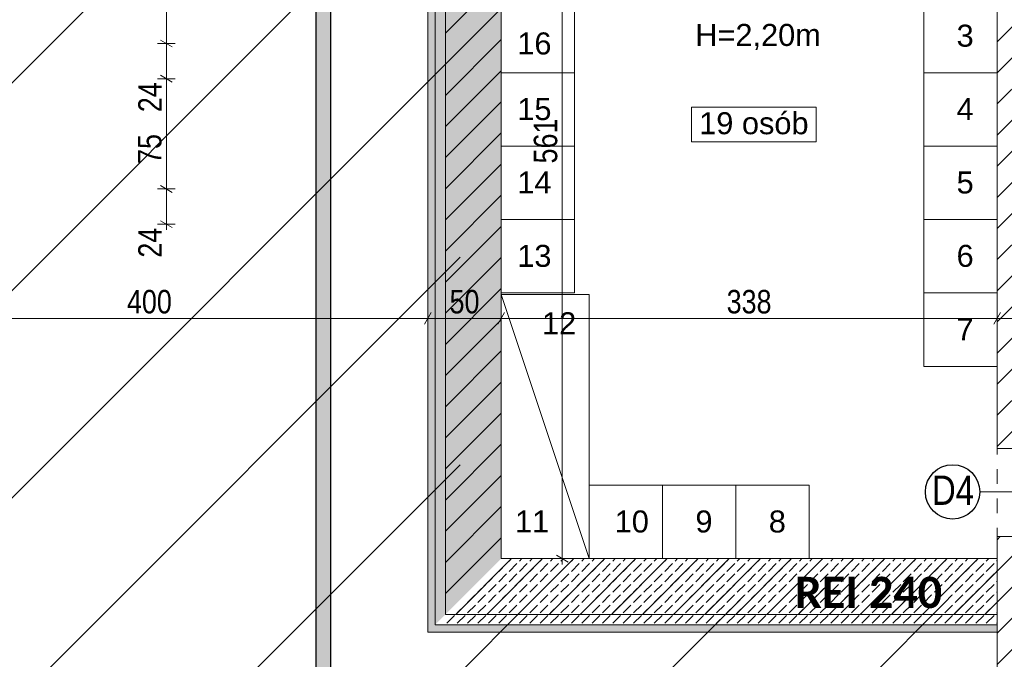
# Model space of a CAD drawing. Header units: centimetres. Extents: x 18292 to 3593338517, y 11794 to 62103.
# Tile 12 of 147: x 28190 to 28861, y 54076 to 54512. Entities that reach past the tile are written whole.
import ezdxf

# ---------------------------------------------------------------- set-up
doc = ezdxf.new("R2010")
doc.units = ezdxf.units.CM
doc.header["$MEASUREMENT"] = 0
doc.linetypes.add('Dashed-002', pattern=[20, 10, -10])
for name, color, linetype in [('410-Fundamenty', 7, 'Continuous'), ('499-Wymiary i opisy', 7, 'Continuous'), ('__PROJEKTOWANE', 7, 'Continuous'), ('__PROJEKTOWANE_WYPOSAŻENIE', 7, 'Continuous'), ('MF_KRESKOWANIE', 7, 'Continuous'), ('MF_OKNA', 7, 'Continuous'), ('MF_przerywana', 7, 'Continuous'), ('MF_SCIANY_KONSTR', 7, 'Continuous')]:
    doc.layers.add(name, color=color, linetype=linetype)
doc.styles.add('GENERATED_STYLE_1', font='txt')
doc.styles.add('GENERATED_STYLE_2', font='txt')
doc.styles.add('GENERATED_STYLE_4', font='txt')
doc.styles.add('GENERATED_STYLE_8', font='txt')
doc.dimstyles.new('GENERATED_STYLE__1', dxfattribs={"dimtxt": 16, "dimasz": 6.08, "dimexe": 0.18, "dimexo": 0.0625, "dimgap": 0.09, "dimtad": 1, "dimtih": 1, "dimtoh": 1, "dimdec": 0, "dimzin": 0, "dimdsep": 46, "dimtxsty": 'GENERATED_STYLE_4', "dimblk": 'ARROWHEAD_2', "dimblk1": 'ARROWHEAD_2', "dimblk2": 'ARROWHEAD_2', "dimcen": 0.09, "dimse1": 1, "dimse2": 1, "dimclrd": 7, "dimclre": 7, "dimclrt": 7, "dimadec": 0, "dimazin": 0, "dimtfac": 1, "dimtdec": 4, "dimtmove": 0, "dimatfit": 3, "dimfxl": 0, "dimtolj": 1, "dimtzin": 0, "dimarcsym": 0})
doc.dimstyles.new('GENERATED_STYLE__3', dxfattribs={"dimtxt": 16, "dimasz": 6.08, "dimexe": 0.18, "dimexo": 0.0625, "dimgap": 0.09, "dimtad": 1, "dimdec": 0, "dimzin": 0, "dimdsep": 46, "dimtxsty": 'GENERATED_STYLE_4', "dimblk": 'ARROWHEAD_2', "dimblk1": 'ARROWHEAD_2', "dimblk2": 'ARROWHEAD_2', "dimcen": 0.09, "dimse1": 1, "dimse2": 1, "dimclrd": 7, "dimclre": 7, "dimclrt": 7, "dimadec": 0, "dimazin": 0, "dimtfac": 1, "dimtdec": 4, "dimtmove": 2, "dimatfit": 3, "dimfxl": 0, "dimtolj": 1, "dimtzin": 0, "dimarcsym": 0})
doc.dimstyles.new('GENERATED_STYLE__4', dxfattribs={"dimtxt": 16, "dimasz": 6.08, "dimexe": 0.18, "dimexo": 0.0625, "dimgap": 0.09, "dimtad": 1, "dimdec": 0, "dimzin": 0, "dimdsep": 46, "dimtxsty": 'GENERATED_STYLE_4', "dimblk": 'ARROWHEAD_2', "dimblk1": 'ARROWHEAD_2', "dimblk2": 'ARROWHEAD_2', "dimcen": 0.09, "dimse1": 1, "dimse2": 1, "dimclrd": 7, "dimclre": 7, "dimclrt": 7, "dimadec": 0, "dimazin": 0, "dimtfac": 1, "dimtdec": 4, "dimtmove": 0, "dimatfit": 3, "dimfxl": 0, "dimtolj": 1, "dimtzin": 0, "dimarcsym": 0})
doc.dimstyles.new('GENERATED_STYLE__6', dxfattribs={"dimtxt": 16, "dimasz": 6.08, "dimexe": 0.18, "dimexo": 0.0625, "dimgap": 0.09, "dimtad": 1, "dimdec": 0, "dimzin": 0, "dimdsep": 46, "dimtxsty": 'GENERATED_STYLE_1', "dimblk": 'ARROWHEAD_2', "dimblk1": 'ARROWHEAD_2', "dimblk2": 'ARROWHEAD_2', "dimcen": 0.09, "dimse1": 1, "dimse2": 1, "dimclrd": 7, "dimclre": 7, "dimclrt": 7, "dimadec": 0, "dimazin": 0, "dimtfac": 1, "dimtdec": 4, "dimtmove": 0, "dimatfit": 3, "dimfxl": 0, "dimtolj": 1, "dimtzin": 0, "dimarcsym": 0})
pattern_1 = [(45, (4868174.165, 3898003.605), (-10.606601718, 10.606601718), [])]
pattern_2 = [(90, (4868174.1653, 3898003.6053), (-3.4641016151, 0), [2, -4]), (90, (4868172.4333, 3898006.6053), (-3.4641016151, 0), [2, -4]), (150, (4868174.1653, 3898005.6053), (1.7320508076, 3), [2, -4]), (150, (4868170.7012, 3898005.6053), (1.7320508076, 3), [2, -4]), (210, (4868174.1653, 3898003.6053), (-1.7320508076, 3), [2, -4]), (210, (4868170.7012, 3898003.6053), (-1.7320508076, 3), [2, -4])]
pattern_3 = [(45, (4868174.165, 3898003.605), (-7.071067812, 7.071067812), [7.5, -2.5]), (45, (4868174.165, 3898010.676), (-7.071067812, 7.071067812), [7.5, -2.5])]

# ---------------------------------------------------------------- blocks, each defined once
blk = doc.blocks.new('*D56', base_point=(4868174.17, 3898003.61))
at = {"layer": '499-Wymiary i opisy', "color": 7, "linetype": 'Continuous', "lineweight": 13}
for p, q in [((28565.47, 54705.49), (28553.47, 54705.49)), ((28555.47, 54707.8), (28563.47, 54703.18)), ((28559.47, 54144.49), (28559.47, 54705.49)), ((28565.47, 54144.49), (28553.47, 54144.49)), ((28555.47, 54146.8), (28563.47, 54142.18)), ((28559.47, 54140.58), (28559.47, 54144.49))]:
    blk.add_line(p, q, dxfattribs=at)
at = {"layer": '499-Wymiary i opisy', "color": 7, "lineweight": 13, "insert": (28556.27, 54413.75), "char_height": 16, "attachment_point": 7, "rotation": 90, "style": 'GENERATED_STYLE_4'}
blk.add_mtext('\\A1;{\\pql;\\fArial Narrow|b0|i0|c238|p34;561}', dxfattribs=at)
blk = doc.blocks.new('ARROWHEAD_2')
at = {"color": 0, "linetype": 'Continuous', "lineweight": 0}
for p, q in [((0, 0), (-1, 0)), ((-0.38, -0.66), (0.38, 0.66))]:
    blk.add_line(p, q, dxfattribs=at)
blk = doc.blocks.new('*D126', base_point=(4868174.17, 3898003.61))
at = {"layer": '499-Wymiary i opisy', "color": 7, "linetype": 'Continuous', "lineweight": 13}
for p, q in [((31251.77, 59746.49), (31239.77, 59746.49)), ((31249.77, 59744.18), (31241.77, 59748.8)), ((31245.77, 59746.49), (31245.77, 59750.41)), ((31245.77, 52927.49), (31245.77, 59746.49)), ((31251.77, 52927.49), (31239.77, 52927.49)), ((31241.77, 52929.8), (31249.77, 52925.18)), ((31245.77, 52923.58), (31245.77, 52927.49))]:
    blk.add_line(p, q, dxfattribs=at)
at = {"layer": '499-Wymiary i opisy', "color": 7, "lineweight": 13, "insert": (31242.57, 56311.39), "char_height": 16, "attachment_point": 7, "rotation": 90, "style": 'GENERATED_STYLE_1'}
blk.add_mtext('\\A1;{\\pql;\\fArial Narrow|b1|i0|c238|p34;6\xa0819}', dxfattribs=at)
blk = doc.blocks.new('*D128', base_point=(4868174.17, 3898003.61))
at = {"layer": '499-Wymiary i opisy', "color": 7, "linetype": 'Continuous', "lineweight": 13}
for p, q in [((31221.77, 54094.49), (31209.77, 54094.49)), ((31211.77, 54096.8), (31219.77, 54092.18)), ((31215.77, 53077.49), (31215.77, 54094.49)), ((31221.77, 53077.49), (31209.77, 53077.49)), ((31211.77, 53079.8), (31219.77, 53075.18))]:
    blk.add_line(p, q, dxfattribs=at)
at = {"layer": '499-Wymiary i opisy', "color": 7, "lineweight": 13, "insert": (31212.57, 53562.95), "char_height": 16, "attachment_point": 7, "rotation": 90, "style": 'GENERATED_STYLE_4'}
blk.add_mtext('\\A1;{\\pql;\\fArial Narrow|b0|i0|c238|p34;1\xa0017}', dxfattribs=at)
blk = doc.blocks.new('*D136', base_point=(4868174.17, 3898003.61))
at = {"layer": '499-Wymiary i opisy', "color": 7, "linetype": 'Continuous', "lineweight": 13}
for p, q in [((31191.77, 54094.49), (31179.77, 54094.49)), ((31181.77, 54096.8), (31189.77, 54092.18)), ((31185.77, 53077.49), (31185.77, 54094.49)), ((31191.77, 53077.49), (31179.77, 53077.49)), ((31181.77, 53079.8), (31189.77, 53075.18))]:
    blk.add_line(p, q, dxfattribs=at)
at = {"layer": '499-Wymiary i opisy', "color": 7, "lineweight": 13, "insert": (31182.57, 53562.95), "char_height": 16, "attachment_point": 7, "rotation": 90, "style": 'GENERATED_STYLE_4'}
blk.add_mtext('\\A1;{\\pql;\\fArial Narrow|b0|i0|c238|p34;1\xa0017}', dxfattribs=at)
blk = doc.blocks.new('*D231', base_point=(4868174.17, 3898003.61))
at = {"layer": '499-Wymiary i opisy', "color": 7, "linetype": 'Continuous', "lineweight": 13}
for p, q in [((28070.19, 54312.15), (28065.57, 54304.15)), ((28067.88, 54302.15), (28067.88, 54314.15)), ((28470.19, 54312.15), (28465.57, 54304.15)), ((28467.88, 54302.15), (28467.88, 54314.15)), ((28067.88, 54308.15), (28467.88, 54308.15))]:
    blk.add_line(p, q, dxfattribs=at)
at = {"layer": '499-Wymiary i opisy', "color": 7, "lineweight": 13, "char_height": 16, "attachment_point": 7, "style": 'GENERATED_STYLE_4'}
for s, insert in [('\\A1;{\\pql;\\fArial Narrow|b0|i0|c238|p34;24}', (28070.19, 54311.35)), ('\\A1;{\\pql;\\fArial Narrow|b0|i0|c238|p34;400}', (28262.76, 54311.35))]:
    blk.add_mtext(s, dxfattribs=dict(at, insert=insert))
blk = doc.blocks.new('*D232', base_point=(4868174.17, 3898003.61))
at = {"layer": '499-Wymiary i opisy', "color": 7, "linetype": 'Continuous', "lineweight": 13}
for p, q in [((28470.19, 54312.15), (28465.57, 54304.15)), ((28467.88, 54302.15), (28467.88, 54314.15)), ((28520.19, 54312.15), (28515.57, 54304.15)), ((28517.88, 54302.15), (28517.88, 54314.15)), ((28467.88, 54308.15), (28517.88, 54308.15))]:
    blk.add_line(p, q, dxfattribs=at)
at = {"layer": '499-Wymiary i opisy', "color": 7, "lineweight": 13, "insert": (28482.64, 54311.35), "char_height": 16, "attachment_point": 7, "style": 'GENERATED_STYLE_4'}
blk.add_mtext('\\A1;{\\pql;\\fArial Narrow|b0|i0|c238|p34;50}', dxfattribs=at)
blk = doc.blocks.new('*D233', base_point=(4868174.17, 3898003.61))
at = {"layer": '499-Wymiary i opisy', "color": 7, "linetype": 'Continuous', "lineweight": 13}
for p, q in [((28520.19, 54312.15), (28515.57, 54304.15)), ((28517.88, 54302.15), (28517.88, 54314.15)), ((28858.19, 54312.15), (28853.57, 54304.15)), ((28855.88, 54302.15), (28855.88, 54314.15)), ((28517.88, 54308.15), (28855.88, 54308.15))]:
    blk.add_line(p, q, dxfattribs=at)
at = {"layer": '499-Wymiary i opisy', "color": 7, "lineweight": 13, "insert": (28671.52, 54311.35), "char_height": 16, "attachment_point": 7, "style": 'GENERATED_STYLE_4'}
blk.add_mtext('\\A1;{\\pql;\\fArial Narrow|b0|i0|c238|p34;338}', dxfattribs=at)
blk = doc.blocks.new('*D234', base_point=(4868174.17, 3898003.61))
at = {"layer": '499-Wymiary i opisy', "color": 7, "linetype": 'Continuous', "lineweight": 13}
for p, q in [((28858.19, 54312.15), (28853.57, 54304.15)), ((28855.88, 54302.15), (28855.88, 54314.15)), ((28900.19, 54312.15), (28895.57, 54304.15)), ((28897.88, 54302.15), (28897.88, 54314.15)), ((28855.88, 54308.15), (28897.88, 54308.15))]:
    blk.add_line(p, q, dxfattribs=at)
at = {"layer": '499-Wymiary i opisy', "color": 7, "lineweight": 13, "insert": (28866.64, 54311.35), "char_height": 16, "attachment_point": 7, "style": 'GENERATED_STYLE_4'}
blk.add_mtext('\\A1;{\\pql;\\fArial Narrow|b0|i0|c238|p34;42}', dxfattribs=at)
blk = doc.blocks.new('*D261', base_point=(4868174.17, 3898003.61))
at = {"layer": '499-Wymiary i opisy', "color": 7, "linetype": 'Continuous', "lineweight": 13}
for p, q in [((28295.66, 54396.36), (28283.66, 54396.36)), ((28285.66, 54398.67), (28293.66, 54394.05)), ((28289.66, 54372.36), (28289.66, 54396.36)), ((28295.66, 54372.36), (28283.66, 54372.36)), ((28285.66, 54374.67), (28293.66, 54370.05)), ((28289.66, 54368.44), (28289.66, 54372.36))]:
    blk.add_line(p, q, dxfattribs=at)
at = {"layer": '499-Wymiary i opisy', "color": 7, "lineweight": 13, "insert": (28286.46, 54349.56), "char_height": 16, "attachment_point": 7, "rotation": 90, "style": 'GENERATED_STYLE_4'}
blk.add_mtext('\\A1;{\\pql;\\fArial Narrow|b0|i0|c238|p34;24}', dxfattribs=at)
blk = doc.blocks.new('*D262', base_point=(4868174.17, 3898003.61))
at = {"layer": '499-Wymiary i opisy', "color": 7, "linetype": 'Continuous', "lineweight": 13}
for p, q in [((28295.66, 54471.49), (28283.66, 54471.49)), ((28285.66, 54473.8), (28293.66, 54469.18)), ((28289.66, 54396.36), (28289.66, 54471.49)), ((28295.66, 54396.36), (28283.66, 54396.36)), ((28285.66, 54398.67), (28293.66, 54394.05))]:
    blk.add_line(p, q, dxfattribs=at)
at = {"layer": '499-Wymiary i opisy', "color": 7, "lineweight": 13, "char_height": 16, "attachment_point": 7, "rotation": 90, "style": 'GENERATED_STYLE_4'}
for s, insert in [('\\A1;{\\pql;\\fArial Narrow|b0|i0|c238|p34;24}', (28286.46, 54448.7)), ('\\A1;{\\pql;\\fArial Narrow|b0|i0|c238|p34;75}', (28286.46, 54413.44))]:
    blk.add_mtext(s, dxfattribs=dict(at, insert=insert))
blk = doc.blocks.new('*D263', base_point=(4868174.17, 3898003.61))
at = {"layer": '499-Wymiary i opisy', "color": 7, "linetype": 'Continuous', "lineweight": 13}
for p, q in [((28285.66, 54497.8), (28293.66, 54493.18)), ((28295.66, 54495.49), (28283.66, 54495.49)), ((28289.66, 54471.49), (28289.66, 54495.49)), ((28295.66, 54471.49), (28283.66, 54471.49)), ((28285.66, 54473.8), (28293.66, 54469.18))]:
    blk.add_line(p, q, dxfattribs=at)
blk = doc.blocks.new('*D264', base_point=(4868174.17, 3898003.61))
at = {"layer": '499-Wymiary i opisy', "color": 7, "linetype": 'Continuous', "lineweight": 13}
for p, q in [((28295.66, 54895.49), (28283.66, 54895.49)), ((28285.66, 54897.8), (28293.66, 54893.18)), ((28289.66, 54495.49), (28289.66, 54895.49)), ((28285.66, 54497.8), (28293.66, 54493.18)), ((28295.66, 54495.49), (28283.66, 54495.49))]:
    blk.add_line(p, q, dxfattribs=at)
at = {"layer": '499-Wymiary i opisy', "color": 7, "lineweight": 13, "insert": (28286.46, 54680.13), "char_height": 16, "attachment_point": 7, "rotation": 90, "style": 'GENERATED_STYLE_4'}
blk.add_mtext('\\A1;{\\pql;\\fArial Narrow|b0|i0|c238|p34;400}', dxfattribs=at)
blk = doc.blocks.new('*D281', base_point=(4868174.17, 3898003.61))
at = {"layer": '499-Wymiary i opisy', "color": 7, "linetype": 'Continuous', "lineweight": 13}
for p, q in [((28021.98, 54372.36), (28009.98, 54372.36)), ((28011.98, 54374.67), (28019.98, 54370.05)), ((28015.98, 54094.49), (28015.98, 54372.36)), ((28021.98, 54094.49), (28009.98, 54094.49)), ((28011.98, 54096.8), (28019.98, 54092.18)), ((28015.98, 54090.58), (28015.98, 54094.49))]:
    blk.add_line(p, q, dxfattribs=at)
at = {"layer": '499-Wymiary i opisy', "color": 7, "lineweight": 13, "insert": (28012.78, 54218.06), "char_height": 16, "attachment_point": 7, "rotation": 90, "style": 'GENERATED_STYLE_4'}
blk.add_mtext('\\A1;{\\pql;\\fArial Narrow|b0|i0|c238|p34;278}', dxfattribs=at)

msp = doc.modelspace()

# ---------------------------------------------------------------- hatches: boundary and pattern name
at = {"layer": '410-Fundamenty', "linetype": 'Continuous', "lineweight": 0, "true_color": 0x000000}
h = msp.add_hatch(dxfattribs=at)
h.set_pattern_fill('beton_000a', color=18, style=0, pattern_type=2)
h.set_pattern_definition(pattern_3)
h.paths.add_polyline_path([(28492.88, 54920.49), (28492.88, 54119.49), (28517.88, 54144.49), (28517.88, 54945.49)])
h = msp.add_hatch(dxfattribs=at)
h.set_pattern_fill('beton_000a', color=18, style=0, pattern_type=2)
h.set_pattern_definition(pattern_3)
h.paths.add_polyline_path([(28487.88, 54915.49), (28487.88, 54114.49), (28492.88, 54119.49), (28492.88, 54920.49)])
h = msp.add_hatch(dxfattribs=at)
h.set_pattern_fill('beton_000a', color=18, style=0, pattern_type=2)
h.set_pattern_definition(pattern_3)
h.paths.add_polyline_path([(28472.88, 54900.49), (28472.88, 54099.49), (28487.88, 54114.49), (28487.88, 54915.49)])
h = msp.add_hatch(dxfattribs=at)
h.set_pattern_fill('Styropian_000a', color=18, style=0, pattern_type=2)
h.set_pattern_definition(pattern_2)
h.paths.add_polyline_path([(28467.88, 54895.49), (28467.88, 54094.49), (28472.88, 54099.49), (28472.88, 54900.49)])
h = msp.add_hatch(dxfattribs=at)
h.set_pattern_fill('beton_000a', color=18, style=0, pattern_type=2)
h.set_pattern_definition(pattern_3)
h.paths.add_polyline_path([(28492.88, 54119.49), (28855.88, 54119.49), (28855.88, 54144.49), (28517.88, 54144.49)])
h = msp.add_hatch(dxfattribs=at)
h.set_pattern_fill('beton_000a', color=18, style=0, pattern_type=2)
h.set_pattern_definition(pattern_3)
h.paths.add_polyline_path([(28472.88, 54099.49), (28855.88, 54099.49), (28855.88, 54114.49), (28487.88, 54114.49)])
h = msp.add_hatch(dxfattribs=at)
h.set_pattern_fill('beton_000a', color=18, style=0, pattern_type=2)
h.set_pattern_definition(pattern_3)
h.paths.add_polyline_path([(28487.88, 54114.49), (28855.88, 54114.49), (28855.88, 54119.49), (28492.88, 54119.49)])
h = msp.add_hatch(dxfattribs=at)
h.set_pattern_fill('Styropian_000a', color=18, style=0, pattern_type=2)
h.set_pattern_definition(pattern_2)
h.paths.add_polyline_path([(28467.88, 54094.49), (28855.88, 54094.49), (28855.88, 54099.49), (28472.88, 54099.49)])
at = {"layer": '__PROJEKTOWANE', "linetype": 'Continuous', "lineweight": 13}
h = msp.add_hatch(dxfattribs=at)
h.set_pattern_fill('Bloczki_ceramiczne_kopia_DD', color=150, style=0, pattern_type=2)
h.set_pattern_definition([(45, (4868174.17, 3898003.61), (-70.7106781, 70.7106781), [])])
h.paths.add_polyline_path([(29714.88, 54617.49), (30014.88, 54617.49), (30014.88, 55810.49), (29733.88, 55810.49), (29733.88, 56706.54), (30093.98, 56706.54), (30092.06, 56167.49), (30371.88, 56167.49), (30371.88, 54260.49), (30071.88, 54260.49), (30071.88, 53759.49), (28132.88, 53759.49), (28132.88, 54560.49), (27833.92, 54560.49), (27832.9, 55446.69), (26114.07, 55446.61), (26114.07, 55792.49), (28189.88, 55792.49), (28189.88, 54917.49), (28489.88, 54917.49), (28489.88, 54116.49), (29714.88, 54116.49)])
at = {"layer": '__PROJEKTOWANE', "linetype": 'Continuous', "lineweight": 25}
h = msp.add_hatch(color=230, dxfattribs=at)
h.paths.add_polyline_path([(27914.85, 56613.92), (27914.85, 54825.65), (28391.41, 54825.65), (28391.41, 54038.82), (28822.34, 54038.82), (28822.34, 53475.15), (29471.71, 53475.15), (29471.71, 54038.82), (29811.8, 54038.82), (29811.8, 54541.02), (30104, 54541.02), (30104, 55897.12), (28839.09, 55897.12), (28839.09, 56613.92)])
h.paths.add_polyline_path([(28832.34, 53485.15), (28832.34, 54048.82), (28401.41, 54048.82), (28401.41, 54835.65), (27924.85, 54835.65), (27924.85, 56603.92), (28829.09, 56603.92), (28829.09, 55887.12), (30094, 55887.12), (30094, 54551.02), (29801.8, 54551.02), (29801.8, 54048.82), (29461.71, 54048.82), (29461.71, 53485.15)], flags=0)
at = {"layer": 'MF_KRESKOWANIE', "linetype": 'Continuous', "lineweight": 13}
h = msp.add_hatch(dxfattribs=at)
h.set_pattern_fill('bloczki_ceramiczne_000a', color=250, style=0, pattern_type=2)
h.set_pattern_definition(pattern_1)
h.paths.add_polyline_path([(28179.88, 54907.49), (28479.88, 54907.49), (28479.88, 54896.49), (28479.88, 54735.49), (28479.88, 54106.49), (28547.88, 54106.49), (28855.88, 54106.49), (28855.88, 53966.49), (28897.88, 53966.49), (29179.56, 53966.49), (29179.56, 53894.49), (29179.56, 53558.49), (29349.56, 53558.49), (29349.56, 53894.49), (29349.56, 53966.49), (29349.56, 54106.49), (29724.88, 54106.49), (29724.88, 54607.49), (30024.88, 54607.49), (30024.88, 54660.49), (30024.88, 55820.49), (29705.88, 55820.49), (28929.88, 55820.49), (28929.88, 55776.49), (29000.88, 55776.49), (29000.88, 55556.49), (28933.88, 55556.49), (28923.88, 55556.49), (28923.88, 55514.49), (29143.88, 55514.49), (29143.88, 55556.49), (29042.88, 55556.49), (29042.88, 55776.49), (29380.88, 55776.49), (29380.88, 55556.49), (29223.88, 55556.49), (29223.88, 55514.49), (29422.88, 55514.49), (29422.88, 55776.49), (29686.88, 55776.49), (29986.88, 55776.49), (29986.88, 55234.49), (29686.88, 55234.49), (29422.88, 55234.49), (29422.88, 55434.49), (29380.88, 55434.49), (29380.88, 55393.49), (29380.88, 55026.49), (29422.88, 55026.49), (29422.88, 55192.49), (29986.88, 55192.49), (29986.88, 54645.49), (29722.88, 54645.49), (29722.88, 54735.49), (29722.88, 54747.49), (29422.88, 54747.49), (29422.88, 54934.49), (29380.88, 54934.49), (29380.88, 54747.49), (29380.88, 54705.49), (29686.88, 54705.49), (29686.88, 54144.49), (29284.88, 54144.49), (29284.88, 54705.49), (29288.88, 54705.49), (29288.88, 54747.49), (29190.88, 54747.49), (29190.88, 54705.49), (29242.88, 54705.49), (29242.88, 54290.49), (29217.88, 54290.49), (29232.88, 54248.49), (29242.88, 54248.49), (29242.88, 54144.49), (29062.88, 54144.49), (29062.88, 54147.49), (29020.88, 54147.49), (29020.88, 54144.49), (29007.88, 54144.49), (29007.88, 54106.49), (29311.56, 54106.49), (29311.56, 54008.49), (29311.56, 53894.49), (29311.22, 53894.49), (29311.22, 53600.49), (29221.56, 53600.49), (29221.56, 53894.49), (29221.56, 53983.49), (29196.56, 54008.49), (28897.88, 54008.49), (28897.88, 54106.49), (28947.88, 54106.49), (28947.88, 54144.49), (28897.88, 54144.49), (28897.88, 54159.49), (28855.88, 54159.49), (28855.88, 54144.49), (28517.88, 54144.49), (28517.88, 54705.49), (28657.88, 54705.49), (28657.88, 54747.49), (28517.88, 54747.49), (28517.88, 54907.49), (28781.88, 54907.49), (28781.88, 54871.49), (28823.88, 54871.49), (28823.88, 55099.49), (28781.88, 55099.49), (28781.88, 54945.49), (28527.88, 54945.49), (28217.88, 54945.49), (28217.88, 55790.1), (28680.42, 55790.44), (28680.56, 55820.49), (28217.88, 55820.49), (28193.88, 55782.49), (28179.88, 55782.49), (28179.88, 54945.49)])
h = msp.add_hatch(dxfattribs=at)
h.set_pattern_fill('bloczki_ceramiczne_000a', color=250, style=0, pattern_type=2)
h.set_pattern_definition(pattern_1)
h.paths.add_polyline_path([(29098.88, 54747.49), (28823.88, 54747.49), (28823.88, 54779.49), (28781.88, 54779.49), (28781.88, 54747.49), (28749.88, 54747.49), (28749.88, 54705.49), (28792.88, 54705.49), (28855.88, 54705.49), (28855.88, 54219.49), (28897.88, 54219.49), (28897.88, 54248.49), (29020.88, 54248.49), (29020.88, 54239.49), (29062.88, 54239.49), (29062.88, 54248.49), (29092.88, 54248.49), (29107.88, 54290.49), (28897.88, 54290.49), (28897.88, 54705.49), (29098.88, 54705.49)])

# ---------------------------------------------------------------- linework, layer by layer
at = {"layer": '410-Fundamenty', "color": 7, "linetype": 'Continuous', "lineweight": 13}
for p, q in [((28472.88, 54900.49), (28472.88, 54099.49)), ((28472.88, 54099.49), (28855.88, 54099.49))]:
    msp.add_line(p, q, dxfattribs=at)
at = {"layer": '410-Fundamenty', "color": 7, "linetype": 'Continuous', "lineweight": 13, "flags": 128}
for points in [[(28517.88, 54144.49), (28517.88, 54945.49)], [(28467.88, 54895.49), (28467.88, 54094.49)], [(28855.88, 54144.49), (28517.88, 54144.49)], [(28855.88, 54119.49), (28855.88, 54144.49)], [(28855.88, 54114.49), (28855.88, 54119.49)], [(28855.88, 54099.49), (28855.88, 54114.49)], [(28467.88, 54094.49), (28855.88, 54094.49)], [(28855.88, 54094.49), (28855.88, 54099.49)]]:
    msp.add_lwpolyline(points, dxfattribs=at)
at = {"layer": '__PROJEKTOWANE', "color": 230, "linetype": 'Continuous', "lineweight": 25, "flags": 128}
for points in [[(28822.34, 53475.15), (29471.71, 53475.15), (29471.71, 54038.82), (29811.8, 54038.82), (29811.8, 54541.02), (30104, 54541.02), (30104, 55897.12), (28839.09, 55897.12), (28839.09, 56613.92), (27914.88, 56613.92), (27914.88, 54825.65), (28391.41, 54825.65), (28391.41, 54038.82), (28822.34, 54038.82)], [(28832.34, 53485.15), (29461.71, 53485.15), (29461.71, 54048.82), (29801.8, 54048.82), (29801.8, 54551.02), (30094, 54551.02), (30094, 55887.12), (28829.09, 55887.12), (28829.09, 56603.92), (27924.85, 56603.92), (27924.85, 54835.65), (28401.41, 54835.65), (28401.41, 54048.82), (28832.34, 54048.82)]]:
    msp.add_lwpolyline(points, close=True, dxfattribs=at)
at = {"layer": '__PROJEKTOWANE', "color": 7, "linetype": 'Continuous', "lineweight": 25}
msp.add_circle((28825.5, 54189.98), 18.52, dxfattribs=at)
at = {"layer": '__PROJEKTOWANE_WYPOSAŻENIE', "color": 7, "linetype": 'Continuous', "lineweight": 13}
msp.add_line((28577.88, 54144.49), (28517.88, 54324.49), dxfattribs=at)
at = {"layer": '__PROJEKTOWANE_WYPOSAŻENIE', "color": 7, "linetype": 'Continuous', "lineweight": 13, "flags": 128}
for points in [[(28517.88, 54525.49), (28517.88, 54475.49), (28567.88, 54475.49), (28567.88, 54525.49)], [(28855.88, 54475.49), (28855.88, 54525.49), (28805.88, 54525.49), (28805.88, 54475.49)], [(28517.88, 54475.49), (28517.88, 54425.49), (28567.88, 54425.49), (28567.88, 54475.49)], [(28855.88, 54425.49), (28855.88, 54475.49), (28805.88, 54475.49), (28805.88, 54425.49)], [(28517.88, 54425.49), (28517.88, 54375.49), (28567.88, 54375.49), (28567.88, 54425.49)], [(28855.88, 54375.49), (28855.88, 54425.49), (28805.88, 54425.49), (28805.88, 54375.49)], [(28517.88, 54375.49), (28517.88, 54325.49), (28567.88, 54325.49), (28567.88, 54375.49)], [(28855.88, 54325.49), (28855.88, 54375.49), (28805.88, 54375.49), (28805.88, 54325.49)], [(28517.88, 54144.49), (28577.88, 54144.49), (28577.88, 54324.49), (28517.88, 54324.49)], [(28855.88, 54275.49), (28855.88, 54325.49), (28805.88, 54325.49), (28805.88, 54275.49)], [(28627.88, 54144.49), (28577.88, 54144.49), (28577.88, 54194.49), (28627.88, 54194.49)], [(28677.88, 54144.49), (28627.88, 54144.49), (28627.88, 54194.49), (28677.88, 54194.49)], [(28727.88, 54144.49), (28677.88, 54144.49), (28677.88, 54194.49), (28727.88, 54194.49)]]:
    msp.add_lwpolyline(points, close=True, dxfattribs=at)
at = {"layer": '__PROJEKTOWANE_WYPOSAŻENIE', "color": 150, "linetype": 'Continuous', "lineweight": 13, "flags": 128}
msp.add_lwpolyline([(28647.59, 54452.1), (28732.57, 54452.1), (28732.57, 54428.53), (28647.59, 54428.53)], close=True, dxfattribs=at)
at = {"layer": 'MF_OKNA', "color": 7, "linetype": 'Continuous', "lineweight": 13}
msp.add_line((28902.07, 54189.98), (28844.02, 54189.98), dxfattribs=at)
at = {"layer": 'MF_przerywana', "color": 7, "linetype": 'Dashed-002', "lineweight": 13, "flags": 128}
msp.add_lwpolyline([(28855.88, 54219.49), (28897.88, 54219.49), (28897.88, 54159.49), (28855.88, 54159.49)], close=True, dxfattribs=at)
at = {"layer": 'MF_SCIANY_KONSTR', "color": 7, "linetype": 'Continuous', "lineweight": 13}
for p, q in [((28479.88, 54735.49), (28479.88, 54106.49)), ((28517.88, 54705.49), (28517.88, 54144.49)), ((28855.88, 54705.49), (28855.88, 54219.49)), ((28855.88, 54219.49), (28897.88, 54219.49)), ((28855.88, 54159.49), (28855.88, 54144.49)), ((28855.88, 54159.49), (28897.88, 54159.49)), ((28517.88, 54144.49), (28855.88, 54144.49)), ((28479.88, 54106.49), (28547.88, 54106.49)), ((28547.88, 54106.49), (28855.88, 54106.49)), ((28855.88, 54106.49), (28855.88, 53966.49))]:
    msp.add_line(p, q, dxfattribs=at)

# ---------------------------------------------------------------- texts
at = {"layer": '__PROJEKTOWANE', "color": 7, "linetype": 'Continuous', "lineweight": 13, "insert": (28692.92, 54508.81), "char_height": 15, "attachment_point": 2, "style": 'GENERATED_STYLE_2'}
msp.add_mtext('\\A1;{\\pqc;\\fArial|b0|i0|c238|p38;H=2,20m}', dxfattribs=at)
at = {"layer": '__PROJEKTOWANE', "color": 1, "linetype": 'Continuous', "lineweight": 13, "insert": (28717.94, 54110.61), "char_height": 21.2625, "attachment_point": 7, "style": 'GENERATED_STYLE_8'}
msp.add_mtext('\\A1;{\\pql;\\fCalibri Light|b1|i0|c238|p34;REI 240}', dxfattribs=at)
at = {"layer": '__PROJEKTOWANE_WYPOSAŻENIE', "color": 150, "linetype": 'Continuous', "lineweight": 13, "char_height": 15, "attachment_point": 2, "style": 'GENERATED_STYLE_2'}
for s, insert in [('\\A1;{\\pqc;\\fArial|b0|i0|c238|p38;3}', (28834.07, 54508.3)), ('\\A1;{\\pqc;\\fArial|b0|i0|c238|p38;16}', (28540.47, 54503.03)), ('\\A1;{\\pqc;\\fArial|b0|i0|c238|p38;15}', (28540.47, 54458.3)), ('\\A1;{\\pqc;\\fArial|b0|i0|c238|p38;4}', (28834.07, 54458.3)), ('\\A1;{\\pqc;\\fArial|b0|i0|c238|p38;19 osób}', (28690.08, 54448.67)), ('\\A1;{\\pqc;\\fArial|b0|i0|c238|p38;14}', (28540.47, 54408.3)), ('\\A1;{\\pqc;\\fArial|b0|i0|c238|p38;5}', (28834.07, 54408.3)), ('\\A1;{\\pqc;\\fArial|b0|i0|c238|p38;13}', (28540.47, 54358.3)), ('\\A1;{\\pqc;\\fArial|b0|i0|c238|p38;6}', (28834.07, 54358.3)), ('\\A1;{\\pqc;\\fArial|b0|i0|c238|p38;12}', (28557.3, 54312.35)), ('\\A1;{\\pqc;\\fArial|b0|i0|c238|p38;7}', (28834.07, 54308.3)), ('\\A1;{\\pqc;\\fArial|b0|i0|c238|p38;11}', (28538.89, 54177.3)), ('\\A1;{\\pqc;\\fArial|b0|i0|c238|p38;10}', (28606.86, 54177.3)), ('\\A1;{\\pqc;\\fArial|b0|i0|c238|p38;9}', (28656.07, 54177.3)), ('\\A1;{\\pqc;\\fArial|b0|i0|c238|p38;8}', (28706.07, 54177.3))]:
    msp.add_mtext(s, dxfattribs=dict(at, insert=insert))
at = {"layer": 'MF_OKNA', "color": 7, "linetype": 'Continuous', "lineweight": 13, "insert": (28811.53, 54191.12), "char_height": 20, "attachment_point": 4, "style": 'GENERATED_STYLE_2'}
msp.add_mtext('\\A1;{\\W0.800000x;\\pql;\\fArial|b0|i0|c238|p38;D4}', dxfattribs=at)

# ---------------------------------------------------------------- dimensions: what is measured, and where the dimension line sits
at = {"layer": '499-Wymiary i opisy', "color": 7, "linetype": 'Continuous', "lineweight": 13}
for base, p1, p2, dimstyle, picture, middle in [((31245.77, 59746.49), (24264.88, 52927.49), (25791.88, 59746.49), 'GENERATED_STYLE__6', '*D126', (31234.57, 56338.88)), ((28289.66, 54895.49), (28067.88, 54495.49), (28167.88, 54895.49), 'GENERATED_STYLE__4', '*D264', (28278.46, 54698.43)), ((28559.47, 54705.49), (28517.88, 54144.49), (28517.88, 54705.49), 'GENERATED_STYLE__3', '*D56', (28548.27, 54432.05)), ((28289.66, 54495.49), (28043.88, 54471.49), (28067.88, 54495.49), 'GENERATED_STYLE__4', '*D263', (28278.46, 54460.9)), ((28289.66, 54471.49), (28043.88, 54396.36), (28043.88, 54471.49), 'GENERATED_STYLE__4', '*D262', (28278.46, 54425.64)), ((28289.66, 54396.36), (28067.88, 54372.36), (28043.88, 54396.36), 'GENERATED_STYLE__4', '*D261', (28278.46, 54361.76)), ((28015.98, 54372.36), (28467.88, 54094.49), (28067.88, 54372.36), 'GENERATED_STYLE__4', '*D281', (28004.78, 54236.36)), ((31215.77, 54094.49), (24865.88, 53077.49), (29736.88, 54094.49), 'GENERATED_STYLE__4', '*D128', (31204.57, 53590.44)), ((31185.77, 54094.49), (24865.88, 53077.49), (29736.88, 54094.49), 'GENERATED_STYLE__4', '*D136', (31174.57, 53590.44))]:
    dim = msp.add_linear_dim(base=base, p1=p1, p2=p2, angle=90, dimstyle=dimstyle, dxfattribs=at)
    dim.commit()
    dim.dimension.update_dxf_attribs({"geometry": picture, "text_midpoint": middle, "dimtype": 160, "text_rotation": 90})
for base, p1, p2, picture, middle in [((28467.88, 54308.15), (28067.88, 54372.36), (28467.88, 54094.49), '*D231', (28281.06, 54319.35)), ((28517.88, 54308.15), (28467.88, 54094.49), (28517.88, 54144.49), '*D232', (28494.84, 54319.35)), ((28855.88, 54308.15), (28517.88, 54144.49), (28855.88, 54144.49), '*D233', (28689.82, 54319.35)), ((28897.88, 54308.15), (28855.88, 54144.49), (28897.88, 54290.49), '*D234', (28878.84, 54319.35))]:
    dim = msp.add_linear_dim(base=base, p1=p1, p2=p2, dimstyle='GENERATED_STYLE__1', dxfattribs=at)
    dim.commit()
    dim.dimension.update_dxf_attribs({"geometry": picture, "text_midpoint": middle, "dimtype": 160})

doc.saveas('drawing.dxf')
